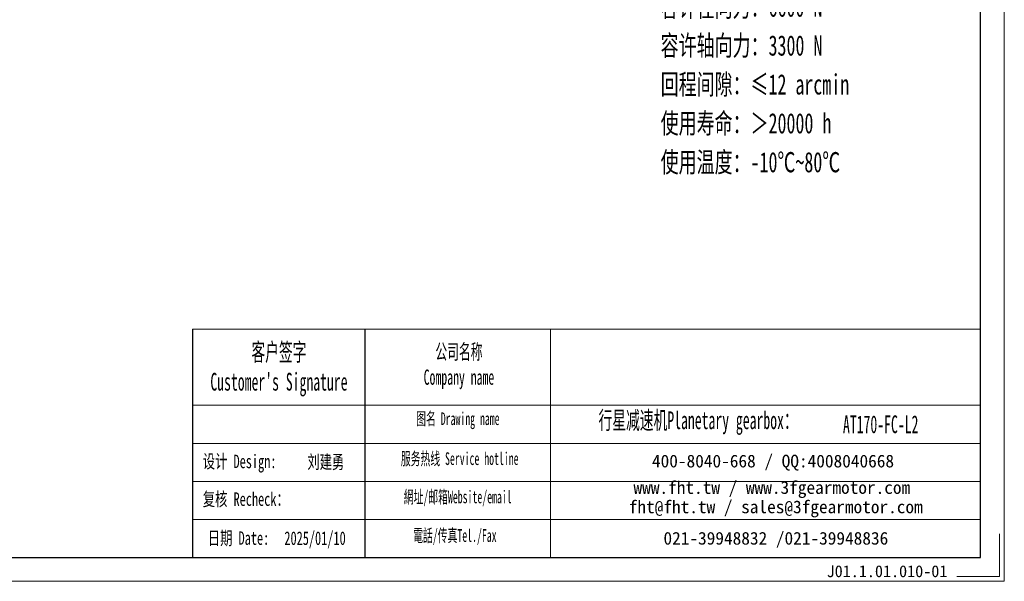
# Model space of a CAD drawing. Header units: millimetres. Extents: x -1266 to -76, y 40 to 877.
# Tile 5 of 8: x -659 to -76, y 40 to 372. Entities that reach past the tile are written whole.
import ezdxf

# ---------------------------------------------------------------- set-up
doc = ezdxf.new("R2010")
doc.units = ezdxf.units.MM
doc.layers.add('6文字层', color=3, linetype='Continuous')
doc.layers.add('7标注层', color=4, linetype='Continuous')
for name, color, linetype, lineweight in [('SLD-0', 7, 'Continuous', 18), ('图框_外框线', 7, 'Continuous', 18), ('尺寸线层', 3, 'Continuous', 18)]:
    doc.layers.add(name, color=color, linetype=linetype, lineweight=lineweight)
doc.styles.add('SLDTEXTSTYLE4', font='SimSun.ttf', dxfattribs={"width": 0.566667})
doc.styles.get("Standard").update_dxf_attribs({"font": 'SimSun.ttf'})
doc.styles.add('标准', font='SimSun.ttf', dxfattribs={"width": 0.667})
doc.styles.add('样式 1', font='SimSun.ttf')

msp = doc.modelspace()

# ---------------------------------------------------------------- linework, layer by layer
msp.add_line((-454.46235, 189.2331), (-454.46235, 53.99282))
at = {"layer": '7标注层', "color": 0}
msp.add_line((-556.48001, 189.2331), (-556.48001, 54.01594), dxfattribs=at)
at = {"layer": '图框_外框线'}
for p, q in [((-556.48001, 189.2331), (-454.46235, 189.2331)), ((-454.46235, 189.2331), (-90.22999, 189.2331)), ((-344.54519, 189.2331), (-344.54519, 54.01594)), ((-556.48001, 144.11103), (-454.46235, 144.11103)), ((-454.46235, 144.11103), (-90.22999, 144.11103)), ((-556.48001, 121.54999), (-90.22999, 121.54999)), ((-556.48001, 98.98896), (-90.22999, 98.98896)), ((-556.48001, 76.42792), (-90.22999, 76.42792))]:
    msp.add_line(p, q, dxfattribs=at)
at = {"layer": '图框_外框线', "color": 3}
msp.add_lwpolyline([(-1259.29061, 39.93088), (-76.14492, 39.93088), (-76.14492, 876.5839), (-1259.29061, 876.5839)], close=True, dxfattribs=at)
at = {"layer": '图框_外框线', "color": 3, "lineweight": 25}
msp.add_lwpolyline([(-1188.86527, 54.01594), (-90.22999, 54.01594), (-90.22999, 862.49883), (-1188.86527, 862.49883)], close=True, dxfattribs=at)
at = {"layer": '图框_外框线', "color": 3}
msp.add_lwpolyline([(-78.96193, 68.10101), (-78.96193, 42.74789), (-104.31505, 42.74789)], dxfattribs=at)

# ---------------------------------------------------------------- texts
at = {"layer": '6文字层', "insert": (-181.25968, 49.38589), "char_height": 7, "width": 55.3281914, "attachment_point": 1, "style": '样式 1'}
msp.add_mtext('J01.1.01.010-01', dxfattribs=at)
at = {"layer": 'SLD-0', "color": 1, "attachment_point": 2}
for s, insert, char_height, width, style in [("{\\fSimSun|b1|i0|c134|p2;客户签字\\PCustomer's Signature}", (-505.29534, 180.88534), 10.5284828, 130.975412, 'SLDTEXTSTYLE4'), ('{\\fSimSun|b1|i0|c134|p2;公司名称\\PCompany name}', (-398.80664, 180.32643), 9.0244139, 116.8379825, 'SLDTEXTSTYLE4'), ('{\\fSimSun|b1|i0|c134|p2;图名 Drawing name}', (-399.4235, 139.95222), 7.5203449, 96.1753168, 'SLDTEXTSTYLE4'), ('{\\fSimSun|b1|i0|c134|p2;  \\H1.1667x;行星减速机Planetary gearbox\\fSimSun|b0|i0|c134|p2;：}', (-260.78123, 140.53232), 9.0244139, 141.9327329, 'SLDTEXTSTYLE4'), ('\\pt52.64241;AT170-FC-L2', (-149.28846, 138.1363), 10.5284828, 76.6208226, 'SLDTEXTSTYLE4'), ('{\\fSimSun|b1|i0|c134|p2;服务热线 Service hotline}', (-398.35706, 116.30465), 7.5203449, 107.1485422, 'SLDTEXTSTYLE4'), ('{\\fNSimSun|b0|i0|c134|p49;设计 \\fNSimSun|b0|i0|c0|p49;Design\\fNSimSun|b0|i0|c134|p49;:}', (-528.56512, 114.90219), 8, 45.1790475, '标准'), ('{\\fNSimSun|b1|i0|c134|p49;刘建勇}', (-477.5594, 114.59189), 8, 46.8797703, '标准'), ('{\\fNSimSun|b0|i0|c134|p49;复核 Recheck：}', (-524.92473, 92.57965), 8, 75.0614233, '标准'), ('{\\fSimSun|b1|i0|c134|p2;網址/邮箱Website/email}', (-399.52805, 93.64702), 7.5203449, 111.5315472, 'SLDTEXTSTYLE4'), ('{\\fNSimSun|b0|i0|c134|p49;日期 Date:}', (-529.21944, 69.53368), 8, 40.9458055, '标准'), ('2025/01/10', (-483.94635, 69.46323), 8, 28.1819957, '标准'), ('{\\fSimSun|b1|i0|c134|p2;電話/传真Tel./Fax}', (-401.21294, 70.81275), 7.5203449, 112.8729448, 'SLDTEXTSTYLE4')]:
    msp.add_mtext(s, dxfattribs=dict(at, insert=insert, char_height=char_height, width=width, style=style))
at = {"layer": 'SLD-0', "color": 1, "char_height": 7.5203449, "attachment_point": 2}
for s, insert, width in [('{\\fSimSun|b1|i0|c134|p2;400-8040-668 / QQ:4008040668}', (-212.97771, 114.86768), 218.9579189), ('{\\fSimSun|b1|i0|c134|p2;www.fht.tw / www.3fgearmotor.com }', (-213.67113, 99.20382), 219.2044049), ('\\pt90.24414;{\\fSimSun|b1|i0|c134|p2;fht@fht.tw / sales@3fgearmotor.com }', (-211.37923, 87.75232), 219.2044049), ('{\\fSimSun|b1|i0|c134|p2;021-39948832 /021-39948836 }', (-211.30059, 69.16848), 167.3791454)]:
    msp.add_mtext(s, dxfattribs=dict(at, insert=insert, width=width))
at = {"layer": '尺寸线层', "insert": (-279.46658, 501.15458), "char_height": 12, "width": 285.1935382, "attachment_point": 1, "line_spacing_factor": 1.15057, "style": '标准'}
msp.add_mtext('{\\W0.65;性能参数：}\\P{\\W0.65;减速比：1:12-100}\\P{\\W0.65;额定输出力矩：320-585 N.m}\\P{\\W0.65;最大加速力矩：1.5倍额定扭矩}\\P{\\W0.65;额定输入转速：3000 rpm}\\P{\\W0.65;容许径向力：6600 N}\\P{\\W0.65;容许轴向力：3300 N}\\P{\\W0.65;回程间隙：≤12 arcmin}\\P{\\W0.65;使用寿命：＞20000 h}\\P{\\W0.65;使用温度：-10℃~80℃}', dxfattribs=at)

doc.saveas('drawing.dxf')
